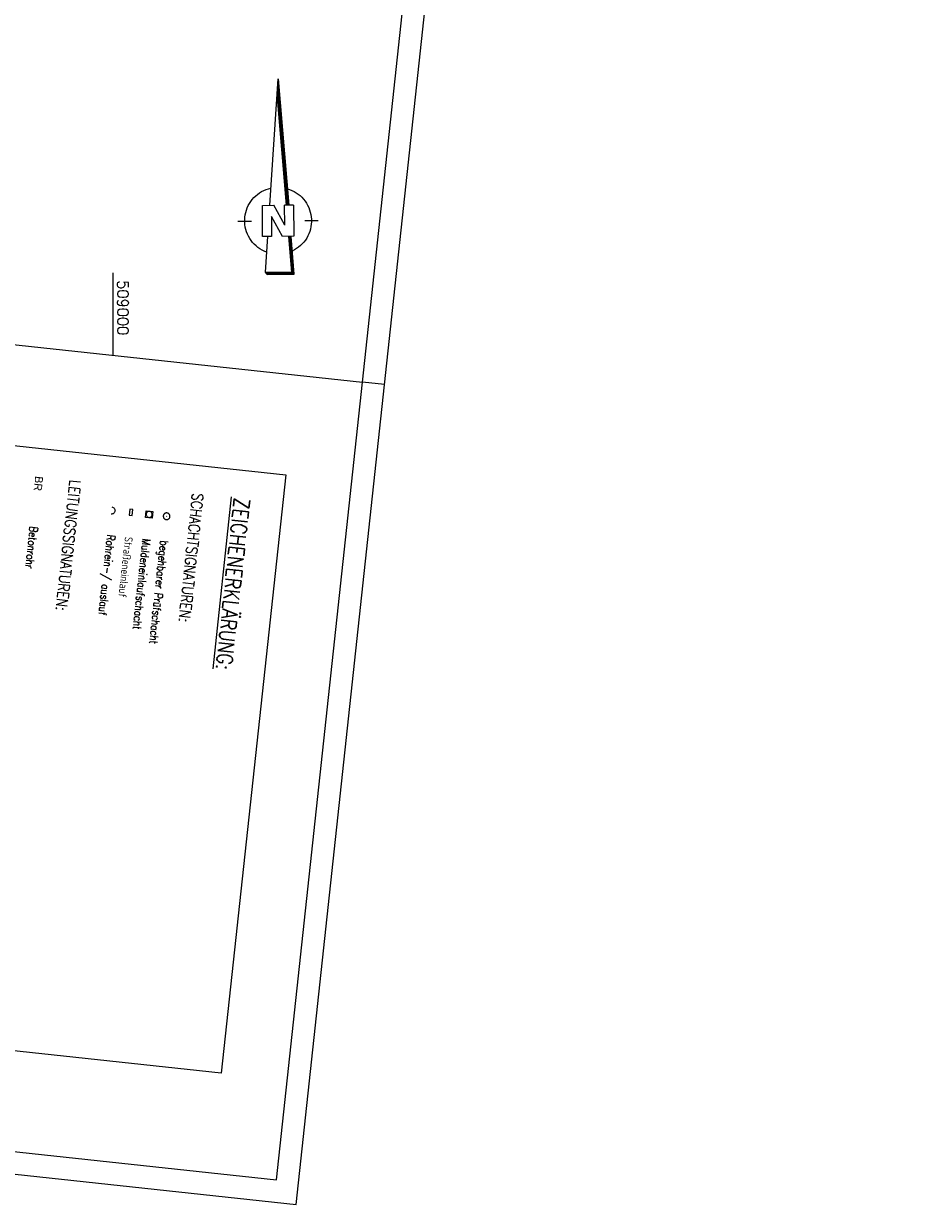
# Model space of a CAD drawing. Extents: x 508746 to 509183, y 491716 to 493060.
# Tile 3 of 10: x 508980 to 509183, y 491716 to 491980. Entities that reach past the tile are written whole.
import ezdxf

# ---------------------------------------------------------------- set-up
doc = ezdxf.new("R2010")
doc.units = 0
doc.header["$LTSCALE"] = 10
doc.header["$MEASUREMENT"] = 0
doc.linetypes.add('LT00', pattern=[0])
doc.layers.get('0').update_dxf_attribs({"linetype": 'LT00'})
for name, color, linetype in [('--HALTUNGSBESCHRIFT', 140, 'Continuous'), ('--ZEICHENERKLÄR', 7, 'Continuous'), ('025', 7, 'Continuous'), ('035', 250, 'Continuous'), ('1401', 7, 'Continuous'), ('RAHMEN', 250, 'Continuous'), ('V_KA_MULD', 182, 'LT00'), ('V_KA_PRUF', 182, 'LT00'), ('V_RASTER', 250, 'LT00'), ('V_SINKK', 182, 'LT00'), ('V_UK_DURCH', 182, 'LT00')]:
    doc.layers.add(name, color=color, linetype=linetype)
doc.styles.add('Haltungsbeschriftung', font='ARIAL.TTF', dxfattribs={"width": 0.75})
doc.styles.add('ROMANS', font='romans.shx', dxfattribs={"width": 0.8})
doc.styles.get("Standard").update_dxf_attribs({"font": 'romans.shx', "width": 0.8})

# ---------------------------------------------------------------- blocks, each defined once
blk = doc.blocks.new('SYMB1107')
at = {"color": 0, "linetype": 'ByBlock'}
for points in [[(-0.2, 0), (-0.196157, 0.039018), (-0.184776, 0.076537), (-0.166294, 0.111114), (-0.141421, 0.141421), (-0.111114, 0.166294), (-0.076537, 0.184776), (-0.039018, 0.196157), (0, 0.2)], [(0, 0.2), (0.039018, 0.196157), (0.076537, 0.184776), (0.111114, 0.166294), (0.141421, 0.141421), (0.166294, 0.111114), (0.184776, 0.076537), (0.196157, 0.039018), (0.2, 0)]]:
    blk.add_lwpolyline(points, dxfattribs=at)
blk = doc.blocks.new('SYMB0003')
at = {"color": 0, "linetype": 'ByBlock'}
for p, q in [((-0.015712, 0), (0.010166, 0.012015)), ((0, -0.021257), (-0.015712, 0)), ((0.010166, 0.012015), (0, -0.021257))]:
    blk.add_line(p, q, dxfattribs=at)
for points in [[(-0.031395, 0.499013), (-0.093691, 0.491144), (-0.154509, 0.475528), (-0.21289, 0.452414), (-0.267913, 0.422164), (-0.318712, 0.385257), (-0.364484, 0.342274), (-0.404509, 0.293893), (-0.438154, 0.240877), (-0.464888, 0.184062), (-0.484292, 0.124345), (-0.496058, 0.062667), (-0.5, 0)], [(-0.5, 0), (-0.496058, -0.062667), (-0.484292, -0.124345), (-0.464888, -0.184062), (-0.438154, -0.240877), (-0.404509, -0.293893), (-0.364485, -0.342274), (-0.318712, -0.385257), (-0.267914, -0.422164), (-0.21289, -0.452414), (-0.154509, -0.475529), (-0.093691, -0.491144), (-0.031395, -0.499014), (0.031395, -0.499014)], [(0.5, 0), (0.496057, 0.062667), (0.484292, 0.124345), (0.464888, 0.184062), (0.438153, 0.240877), (0.404509, 0.293893), (0.364484, 0.342274), (0.318712, 0.385257), (0.267913, 0.422164), (0.21289, 0.452414), (0.154509, 0.475528), (0.093691, 0.491144), (0.031395, 0.499013), (-0.031395, 0.499013)], [(0.031395, -0.499014), (0.093691, -0.491144), (0.154509, -0.475529), (0.21289, -0.452414), (0.267914, -0.422164), (0.318712, -0.385257), (0.364485, -0.342274), (0.404509, -0.293893), (0.438154, -0.240877), (0.464889, -0.184062), (0.484292, -0.124345), (0.496058, -0.062667), (0.5, 0)]]:
    blk.add_lwpolyline(points, dxfattribs=at)
blk = doc.blocks.new('SYMB1210')
at = {"color": 0, "linetype": 'ByBlock'}
blk.add_line((0.018815, -0.179014), (0.055623, -0.17119), dxfattribs=at)
for points in [[(-0.2, -0.2), (-0.2, 0.2), (0.2, 0.2), (0.2, -0.2), (-0.2, -0.2)], [(0.018815, 0.179014), (-0.018815, 0.179014), (-0.055623, 0.17119), (-0.09, 0.155885), (-0.120444, 0.133766), (-0.145623, 0.105801), (-0.164438, 0.073213), (-0.176067, 0.037424), (-0.18, 0)], [(-0.18, 0), (-0.176067, -0.037424), (-0.164438, -0.073213), (-0.145623, -0.105801), (-0.120444, -0.133766), (-0.09, -0.155885), (-0.055623, -0.17119), (-0.018815, -0.179014), (0.018815, -0.179014)], [(0.18, 0), (0.176067, 0.037424), (0.164438, 0.073213), (0.145623, 0.105801), (0.120444, 0.133766), (0.09, 0.155885), (0.055623, 0.17119), (0.018815, 0.179014)], [(0.055623, -0.17119), (0.09, -0.155885), (0.120444, -0.133766), (0.145623, -0.105801), (0.164438, -0.073213), (0.176067, -0.037424), (0.18, 0)]]:
    blk.add_lwpolyline(points, dxfattribs=at)
blk = doc.blocks.new('SYMB0652')
at = {"color": 0, "linetype": 'ByBlock'}
blk.add_lwpolyline([(-0.15, -0.075), (0.15, -0.075), (0.15, 0.075), (-0.15, 0.075), (-0.15, -0.075)], dxfattribs=at)
blk = doc.blocks.new('SYMB1401')
at = {"color": 0, "linetype": 'ByBlock'}
for p, q in [((-0.397083, 0.691572), (0.022917, 6.361572)), ((0.022917, 6.361572), (0.452917, 0.691572)), ((0.382917, 0.691572), (-0.012083, 5.892572)), ((0.392917, 0.691572), (-0.007083, 5.958572)), ((0.402917, 0.691572), (-0.002083, 6.025572)), ((0.412917, 0.691572), (0.002917, 6.092572)), ((0.422917, 0.691572), (0.007917, 6.159572)), ((0.432917, 0.691572), (0.012917, 6.226572)), ((0.442917, 0.691572), (0.017917, 6.293572)), ((0.352917, 0.691572), (-0.027083, 5.691572)), ((0.362917, 0.691572), (-0.022083, 5.758572)), ((0.372917, 0.691572), (-0.017083, 5.825572)), ((-0.727083, -0.708428), (-0.727083, 0.691572)), ((-0.727083, 0.691572), (-0.217083, 0.691572)), ((0.272917, -0.198428), (-0.217083, 0.691572)), ((0.272917, -0.198428), (0.272917, 0.691572)), ((0.672917, 0.691572), (0.272917, 0.691572)), ((0.672917, 0.691572), (0.672917, -0.708428)), ((0.162917, -0.708428), (-0.327083, 0.181572)), ((-0.327083, 0.181572), (-0.327083, -0.708428)), ((-1.827083, -0.008428), (-1.227083, -0.008428)), ((1.172916, -0.008428), (1.772917, -0.008428)), ((-0.327083, -0.708428), (-0.727083, -0.708428)), ((-0.507083, -0.708428), (-0.627083, -2.308428)), ((0.672917, -0.708428), (0.162917, -0.708428)), ((0.572917, -2.308428), (0.452917, -0.708428)), ((0.582916, -2.318428), (0.462917, -0.708428)), ((0.682917, -2.408428), (0.552917, -0.708428)), ((-0.627083, -2.308428), (0.572917, -2.308428)), ((-0.617083, -2.318428), (0.582916, -2.318428))]:
    blk.add_line(p, q, dxfattribs=at)
for points in [[(-1.526069, -0.059916), (-1.526094, 0.050035), (-1.518071, 0.159693), (-1.502041, 0.268469), (-1.47809, 0.37578), (-1.446348, 0.481049), (-1.406984, 0.583712), (-1.360209, 0.683217), (-1.306276, 0.779032), (-1.245473, 0.87064), (-1.178126, 0.957552), (-1.104597, 1.0393), (-1.025281, 1.115445), (-0.940603, 1.185579), (-0.851018, 1.249326), (-0.757006, 1.306344), (-0.659072, 1.356326), (-0.557742, 1.399004), (-0.45356, 1.434149), (-0.347084, 1.461573)], [(0.392916, 1.431572), (0.497466, 1.396917), (0.599189, 1.354678), (0.697537, 1.305084), (0.791977, 1.248403), (0.882001, 1.184941), (0.967121, 1.11504), (1.04688, 1.039078), (1.120846, 0.957464), (1.18862, 0.87064), (1.249835, 0.779074), (1.304163, 0.68326), (1.351308, 0.583716), (1.391017, 0.480979), (1.423076, 0.375604), (1.44731, 0.268159), (1.463591, 0.159225), (1.471828, 0.049389), (1.471979, -0.060755)], [(-0.557083, -1.408428), (-0.658433, -1.365798), (-0.75639, -1.315862), (-0.850428, -1.258889), (-0.940044, -1.195184), (-1.024754, -1.125089), (-1.104106, -1.048981), (-1.177673, -0.967268), (-1.245061, -0.880388), (-1.305907, -0.788808), (-1.359886, -0.693019), (-1.406707, -0.593536), (-1.446119, -0.490891), (-1.477911, -0.385637), (-1.501912, -0.278338), (-1.517993, -0.169569), (-1.526069, -0.059916)], [(1.471979, -0.060755), (1.464042, -0.170612), (1.44806, -0.279591), (1.42412, -0.387102), (1.39235, -0.492564), (1.352922, -0.59541), (1.30605, -0.695083), (1.251985, -0.791045), (1.19102, -0.882778), (1.123485, -0.969787), (1.049743, -1.051603), (0.970192, -1.127784), (0.885263, -1.197918), (0.795414, -1.261626), (0.701129, -1.318565), (0.602918, -1.368428)], [(-0.607083, -2.328428), (0.592916, -2.328428), (0.472917, -0.708428)], [(-0.597083, -2.338428), (0.602917, -2.338428), (0.482917, -0.708428)], [(-0.587083, -2.348428), (0.612917, -2.348428), (0.492917, -0.708428)], [(-0.577083, -2.358428), (0.622917, -2.358428), (0.502917, -0.708428)], [(-0.567083, -2.368428), (0.632917, -2.368428), (0.512917, -0.708428)], [(-0.557083, -2.378428), (0.642917, -2.378428), (0.522917, -0.708428)], [(-0.547083, -2.388428), (0.652917, -2.388428), (0.532917, -0.708428)], [(-0.537083, -2.398428), (0.662917, -2.398428), (0.542917, -0.708428)], [(-0.532084, -2.403428), (0.672917, -2.403428), (0.547917, -0.708428)], [(-0.627083, -2.308428), (-0.527083, -2.408428), (0.682917, -2.408428)]]:
    blk.add_lwpolyline(points, dxfattribs=at)

msp = doc.modelspace()

# ---------------------------------------------------------------- linework, layer by layer
at = {"layer": '025'}
msp.add_lwpolyline([(509038.79, 491879.22), (509024.32, 491744.99), (508873, 491761.3), (508887.46, 491895.52)], close=True, dxfattribs=at)
at = {"layer": 'RAHMEN'}
msp.add_line((509060.98, 491899.45), (509056.01, 491899.99), dxfattribs=at)
for points in [[(508887.28, 493059.74), (508745.87, 491747.34), (509041.16, 491715.52), (509182.57, 493027.92), (508887.28, 493059.74)], [(508889.57, 493034.35), (508770.66, 491930.74), (509056.01, 491899.99), (509174.92, 493003.6), (508889.57, 493034.35)]]:
    msp.add_lwpolyline(points, dxfattribs=at)
at = {"layer": 'RAHMEN', "flags": 128}
msp.add_lwpolyline([(508770.66, 491930.74), (508751.38, 491751.77), (509036.73, 491721.03), (509056.01, 491899.99)], dxfattribs=at)
at = {"layer": 'V_RASTER'}
for p, q in [((509000, 491924.53), (509000, 491906.03)), ((509055.92, 491900), (509056.01, 491900))]:
    msp.add_line(p, q, dxfattribs=at)

# ---------------------------------------------------------------- block references
at = {"layer": '1401', "xscale": 5.000000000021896, "yscale": 5.000000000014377, "zscale": 5, "rotation": 0.4014506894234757}
msp.add_blockref('SYMB1401', (509037.21, 491936.24), dxfattribs=at)
at = {"layer": 'V_KA_MULD', "xscale": 3.800000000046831, "yscale": 3.79999999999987, "zscale": 3.8, "rotation": 263.8503161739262}
msp.add_blockref('SYMB1210', (509008.14, 491870.33), dxfattribs=at)
at = {"layer": 'V_KA_PRUF', "xscale": 1.499999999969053, "yscale": 1.499999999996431, "zscale": 1.5, "rotation": 263.8503161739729}
msp.add_blockref('SYMB0003', (509012.06, 491869.91), dxfattribs=at)
at = {"layer": 'V_SINKK', "xscale": 4.49999999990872, "yscale": 4.499999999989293, "zscale": 4.5, "rotation": 263.8503161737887}
msp.add_blockref('SYMB0652', (509004.04, 491870.77), dxfattribs=at)
at = {"layer": 'V_UK_DURCH', "xscale": 4.000000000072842, "yscale": 4.000000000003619, "zscale": 4, "rotation": 263.8503161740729}
msp.add_blockref('SYMB1107', (508999.68, 491871.2), dxfattribs=at)

# ---------------------------------------------------------------- texts
at = {"layer": '--HALTUNGSBESCHRIFT', "style": 'Haltungsbeschriftung', "width": 0.95}
msp.add_text('BR', height=1.8, rotation=263.8503, dxfattribs=at).set_placement((508982.58, 491878.99))
at = {"layer": '--ZEICHENERKLÄR', "linetype": 'Continuous', "style": 'ROMANS', "width": 0.8}
for s, p in [('Betonrohr', (508981.37, 491867.68)), ('Rohrein-/ auslauf', (508998.72, 491865.81)), ('Straßeneinlauf', (509002.7, 491865.38)), ('Muldeneinlaufschacht', (509006.68, 491864.95)), ('begehbarer Prüfschacht', (509010.66, 491864.52))]:
    msp.add_text(s, height=1.8, rotation=263.8503, dxfattribs=at).set_placement(p)
at = {"layer": '025', "width": 0.8}
for s, p in [('LEITUNGSSIGNATUREN:', (508990.32, 491878.15)), ('SCHACHTSIGNATUREN:', (509017.86, 491875.18))]:
    msp.add_text(s, height=2.5, rotation=263.8503, dxfattribs=at).set_placement(p)
at = {"layer": '035', "linetype": 'Continuous', "width": 0.8}
msp.add_text('%%UZEICHENERKLÄRUNG:', height=3.5, rotation=263.8503, dxfattribs=at).set_placement((509027.27, 491874.17))
at = {"layer": 'V_RASTER', "width": 0.962}
msp.add_text(' 509000', height=2.5, rotation=269.9993, dxfattribs=at).set_placement((509001, 491924.53))

doc.saveas('drawing.dxf')
